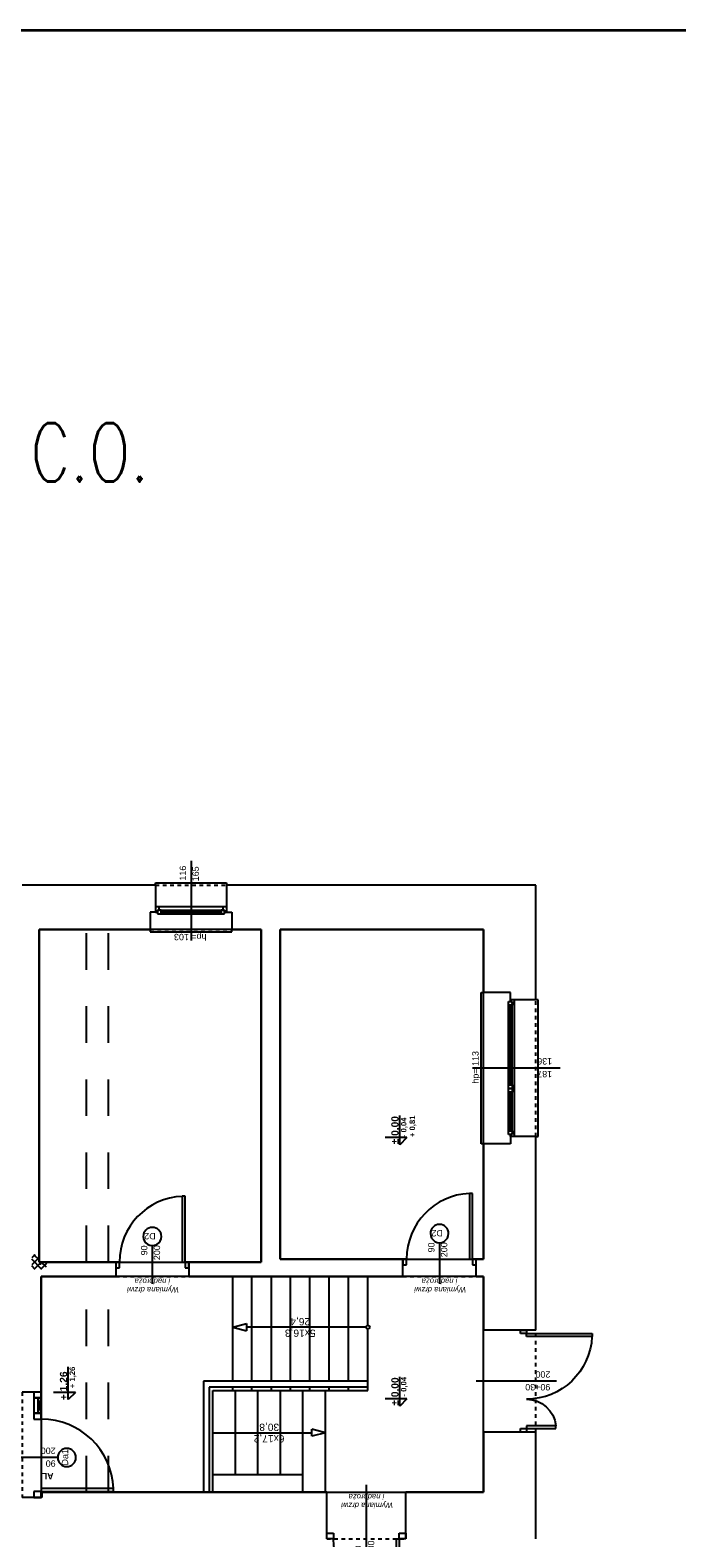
# Model space of a CAD drawing. Header units: millimetres. Extents: x 599892 to 1424040, y -105982 to -25022.
# Tile 23 of 25: x 603355 to 604240, y -27085 to -25022. Entities that reach past the tile are written whole.
import ezdxf
from ezdxf.enums import TextEntityAlignment as Align

# ---------------------------------------------------------------- set-up
doc = ezdxf.new("R2010")
doc.units = ezdxf.units.MM
doc.header["$MEASUREMENT"] = 0
doc.linetypes.add('Przerywana 1_100', pattern=[100, 50, -50])
for name, color, linetype, lineweight in [('Drzwi ArchiCAD', 7, 'Continuous', 25), ('Drzwi ArchiCAD_Nr_pióra__21', 7, 'Continuous', 25), ('Drzwi ArchiCAD_Nr_pióra__3', 7, 'Continuous', 25), ('Drzwi ArchiCAD_Nr_pióra__4', 7, 'Continuous', 25), ('Drzwi ArchiCAD_Nr_pióra__82', 7, 'Continuous', 25), ('ODGROMOWA', 1, 'Continuous', 25), ('Okna ArchiCADa', 7, 'Continuous', 25), ('Okna ArchiCADa_Nr_pióra__21', 7, 'Continuous', 25), ('Okna ArchiCADa_Nr_pióra__24', 7, 'Continuous', 25), ('Okna ArchiCADa_Nr_pióra__4', 7, 'Continuous', 25), ('Okna ArchiCADa_Nr_pióra__82', 7, 'Continuous', 25), ('Opisy', 7, 'Continuous', 25), ('Opisy_Nr_pióra__102', 7, 'Continuous', 25), ('Opisy_Nr_pióra__20', 7, 'Continuous', 25), ('Poziomy_Nr_pióra__20', 7, 'Continuous', 25), ('Poziomy_Nr_pióra__240', 7, 'Continuous', 25), ('PU_opisy_wk', 7, 'Continuous', 25), ('Schody_Nr_pióra__23', 7, 'Continuous', 25), ('Schody_Nr_pióra__3', 7, 'Continuous', 25), ('Schody_Nr_pióra__43', 7, 'Continuous', 25), ('Wymiary_Nr_pióra__6', 7, 'Continuous', 25), ('Znaczniki drzwi ArchiCADa_Nr_pióra__5', 7, 'Continuous', 25), ('Znaczniki okien ArchiCADa', 7, 'Continuous', 25), ('Znaczniki okien ArchiCADa_Nr_pióra__5', 7, 'Continuous', 25), ('Ściany_Nr_pióra__21', 7, 'Continuous', 25), ('Ściany_Nr_pióra__82', 7, 'Continuous', 25)]:
    doc.layers.add(name, color=color, linetype=linetype, lineweight=lineweight)
doc.styles.add('8', font='simplex.shx', dxfattribs={"width": 0.75})
doc.styles.add('GENERATED_STYLE_1', font='arial.ttf')
doc.styles.add('GENERATED_STYLE_2', font='arialbd.ttf')
doc.styles.add('GENERATED_STYLE_4', font='ariali.ttf')

# ---------------------------------------------------------------- blocks, each defined once
blk = doc.blocks.new('D1 Drzwi łuk.dośw.bocz 13_2')
at = {"layer": 'Drzwi ArchiCAD_Nr_pióra__21', "linetype": 'Continuous'}
for p, q in [((-720, 0), (-720, -100)), ((720, 0), (720, -100))]:
    blk.add_line(p, q, dxfattribs=at)
at = {"layer": 'Drzwi ArchiCAD_Nr_pióra__3', "linetype": 'Continuous'}
blk.add_arc((640, 0), 990, 92.3156, 180, dxfattribs=at)
at = {"layer": 'Drzwi ArchiCAD_Nr_pióra__4', "linetype": 'Continuous'}
for p, q in [((640, 990), (600, 990)), ((600, 990), (600, 0)), ((640, 0), (640, 990)), ((-640, 0), (-720, 0)), ((-720, 0), (-720, -100)), ((-590, 0), (-640, 0)), ((-640, 0), (-640, -40)), ((-640, -100), (-640, 0)), ((-480, 0), (-590, 0)), ((-590, 0), (-590, -40)), ((-590, -40), (-590, 0)), ((-480, -40), (-480, 0)), ((-430, 0), (-480, 0)), ((-480, 0), (-480, -40)), ((-430, -40), (-430, 0)), ((-350, 0), (-430, 0)), ((-430, 0), (-430, -100)), ((-350, -100), (-350, 0)), ((600, 0), (640, 0)), ((720, 0), (640, 0)), ((640, 0), (640, -100)), ((720, -100), (720, 0)), ((-720, -100), (-640, -100)), ((-640, -40), (-590, -40)), ((-430, -40), (-640, -40)), ((-640, -40), (-640, -100)), ((-640, -100), (-430, -100)), ((-640, -100), (-350, -100)), ((-590, -20), (-480, -20)), ((-590, -40), (-480, -40)), ((-480, -40), (-430, -40)), ((-430, -100), (-430, -40)), ((-430, -100), (-350, -100)), ((640, -100), (720, -100))]:
    blk.add_line(p, q, dxfattribs=at)
at = {"layer": 'Drzwi ArchiCAD_Nr_pióra__82', "linetype": 'Przerywana 1_100'}
for p, q in [((-720, 0), (720, 0)), ((-720, -260), (720, -260))]:
    blk.add_line(p, q, dxfattribs=at)
blk = doc.blocks.new('Znacznik O 13_44')
at = {"layer": 'Znaczniki drzwi ArchiCADa_Nr_pióra__5', "linetype": 'Continuous'}
blk.add_line((-175, -485), (-175, 100), dxfattribs=at)
for start, end in [(0, 180), (180, 0)]:
    blk.add_arc((-175, -610), 125, start, end, dxfattribs=at)
at = {"layer": 'Znaczniki drzwi ArchiCADa_Nr_pióra__5', "style": 'GENERATED_STYLE_1'}
for tag, rotation, p in [('AC_MarkerText_2', 90, (-189, -456)), ('AC_MarkerText_3', 90, (-14, -456)), ('AC_MarkerText_1', 360, (-285, -655))]:
    blk.add_attdef(tag, text='', height=87.5, rotation=rotation, dxfattribs=at).set_placement(p, align=Align.BOTTOM_LEFT)
blk = doc.blocks.new('D1 Drzwi proste 13_24')
at = {"layer": 'Drzwi ArchiCAD_Nr_pióra__21', "linetype": 'Continuous'}
for p, q in [((-500, -80), (-500, 0)), ((500, -80), (500, 0))]:
    blk.add_line(p, q, dxfattribs=at)
at = {"layer": 'Drzwi ArchiCAD_Nr_pióra__3', "linetype": 'Continuous'}
blk.add_arc((450, 0), 900, 92.5473, 180, dxfattribs=at)
at = {"layer": 'Drzwi ArchiCAD_Nr_pióra__4', "linetype": 'Continuous'}
for p, q in [((450, 900), (410, 900)), ((410, 900), (410, 0)), ((450, 0), (450, 900)), ((-450, 0), (-500, 0)), ((-500, 0), (-500, -80)), ((-450, -80), (-450, 0)), ((410, 0), (450, 0)), ((500, 0), (450, 0)), ((450, 0), (450, -80)), ((500, -80), (500, 0)), ((-500, -80), (-450, -80)), ((450, -80), (500, -80))]:
    blk.add_line(p, q, dxfattribs=at)
at = {"layer": 'Drzwi ArchiCAD_Nr_pióra__82', "linetype": 'Przerywana 1_100'}
for p, q in [((-500, 0), (500, 0)), ((-500, -240), (500, -240))]:
    blk.add_line(p, q, dxfattribs=at)
blk = doc.blocks.new('Znacznik O 13_41')
at = {"layer": 'Znaczniki drzwi ArchiCADa_Nr_pióra__5', "linetype": 'Continuous'}
blk.add_line((0, 225), (0, -340), dxfattribs=at)
for start, end in [(0, 180), (180, 0)]:
    blk.add_arc((0, 350), 125, start, end, dxfattribs=at)
at = {"layer": 'Znaczniki drzwi ArchiCADa_Nr_pióra__5', "style": 'GENERATED_STYLE_1'}
for tag, rotation, p in [('AC_MarkerText_2', 90, (-14, 121)), ('AC_MarkerText_3', 90, (161, 54)), ('AC_MarkerText_1', 180, (76, 454))]:
    blk.add_attdef(tag, text='', height=87.5, rotation=rotation, dxfattribs=at).set_placement(p, align=Align.BOTTOM_LEFT)
blk = doc.blocks.new('O1 rozwierane 13_2')
at = {"layer": 'Okna ArchiCADa_Nr_pióra__21', "linetype": 'Continuous'}
for p, q in [((-485, 0), (-485, -70)), ((485, 0), (485, -70))]:
    blk.add_line(p, q, dxfattribs=at)
at = {"layer": 'Okna ArchiCADa_Nr_pióra__24', "linetype": 'Continuous'}
for p, q in [((-485, 300), (-485, 330)), ((-485, 330), (485, 330)), ((485, 330), (485, 300)), ((435, 0), (-435, 0)), ((-410, -45), (410, -45)), ((-410, -70), (410, -70)), ((-410, -95), (410, -95)), ((-410, -95), (410, -95)), ((-560, -310), (-560, -340)), ((-560, -340), (560, -340)), ((560, -340), (560, -310))]:
    blk.add_line(p, q, dxfattribs=at)
at = {"layer": 'Okna ArchiCADa_Nr_pióra__4', "linetype": 'Continuous'}
for p, q in [((-435, 0), (-485, 0)), ((-435, -45), (-435, 0)), ((485, 0), (435, 0)), ((435, 0), (435, -45)), ((-485, -70), (-460, -70)), ((-460, -70), (-460, -45)), ((-460, -45), (-435, -45)), ((-410, -45), (-460, -45)), ((-460, -45), (-460, -95)), ((-460, -95), (-410, -95)), ((-410, -95), (-410, -45)), ((460, -45), (410, -45)), ((410, -45), (410, -95)), ((410, -95), (460, -95)), ((435, -45), (460, -45)), ((460, -45), (460, -70)), ((460, -95), (460, -45)), ((460, -70), (485, -70))]:
    blk.add_line(p, q, dxfattribs=at)
at = {"layer": 'Okna ArchiCADa_Nr_pióra__82', "linetype": 'Przerywana 1_100'}
for p, q in [((-485, 300), (485, 300)), ((-560, -310), (560, -310))]:
    blk.add_line(p, q, dxfattribs=at)
blk = doc.blocks.new('Znacznik O 13_6')
at = {"layer": 'Znaczniki okien ArchiCADa_Nr_pióra__5', "linetype": 'Continuous'}
blk.add_line((0, 331), (0, -760), dxfattribs=at)
at = {"layer": 'Znaczniki okien ArchiCADa_Nr_pióra__5', "style": 'GENERATED_STYLE_1'}
for tag, rotation, p in [('AC_MarkerText_2', 90, (-14, 88)), ('AC_MarkerText_3', 90, (161, 79)), ('gs_hide_marker', 180, (218, -636))]:
    blk.add_attdef(tag, text='', height=87.5, rotation=rotation, dxfattribs=at).set_placement(p, align=Align.BOTTOM_LEFT)
blk = doc.blocks.new('O2 rozwierane 13_2')
at = {"layer": 'Okna ArchiCADa_Nr_pióra__21', "linetype": 'Continuous'}
for p, q in [((-935, 0), (-935, -50)), ((935, 0), (935, -50))]:
    blk.add_line(p, q, dxfattribs=at)
at = {"layer": 'Okna ArchiCADa_Nr_pióra__24', "linetype": 'Continuous'}
for p, q in [((-935, 300), (-935, 330)), ((-935, 330), (935, 330)), ((935, 330), (935, 300)), ((-280.5, 0), (-885, 0)), ((885, 0), (-280.5, 0)), ((-860, -25), (-330.5, -25)), ((-860, -50), (-330.5, -50)), ((-860, -75), (-330.5, -75)), ((-860, -75), (-330.5, -75)), ((-230.5, -25), (860, -25)), ((-230.5, -50), (860, -50)), ((-230.5, -75), (860, -75)), ((-230.5, -75), (860, -75)), ((-1035, -420), (-1035, -450)), ((-1035, -450), (1035, -450)), ((1035, -450), (1035, -420))]:
    blk.add_line(p, q, dxfattribs=at)
at = {"layer": 'Okna ArchiCADa_Nr_pióra__4', "linetype": 'Continuous'}
for p, q in [((-885, 0), (-935, 0)), ((-885, -25), (-885, 0)), ((935, 0), (885, 0)), ((885, 0), (885, -25)), ((-935, -50), (-910, -50)), ((-910, -50), (-910, -25)), ((-910, -25), (-885, -25)), ((-860, -25), (-910, -25)), ((-910, -25), (-910, -75)), ((-910, -75), (-860, -75)), ((-860, -75), (-860, -25)), ((-280.5, -25), (-330.5, -25)), ((-330.5, -25), (-330.5, -75)), ((-330.5, -75), (-280.5, -75)), ((-280.5, -75), (-280.5, -25)), ((-230.5, -25), (-280.5, -25)), ((-280.5, -25), (-280.5, -75)), ((-280.5, -75), (-230.5, -75)), ((-230.5, -75), (-230.5, -25)), ((910, -25), (860, -25)), ((860, -25), (860, -75)), ((860, -75), (910, -75)), ((885, -25), (910, -25)), ((910, -25), (910, -50)), ((910, -75), (910, -25)), ((910, -50), (935, -50))]:
    blk.add_line(p, q, dxfattribs=at)
at = {"layer": 'Okna ArchiCADa_Nr_pióra__82', "linetype": 'Przerywana 1_100'}
for p, q in [((-935, 300), (935, 300)), ((-1035, -420), (1035, -420))]:
    blk.add_line(p, q, dxfattribs=at)
blk = doc.blocks.new('Znacznik O 13_5')
at = {"layer": 'Znaczniki okien ArchiCADa_Nr_pióra__5', "linetype": 'Continuous'}
blk.add_line((0, 331), (0, -870), dxfattribs=at)
at = {"layer": 'Znaczniki okien ArchiCADa_Nr_pióra__5', "style": 'GENERATED_STYLE_1'}
for tag, rotation, p in [('AC_MarkerText_2', 90, (-14, 88)), ('AC_MarkerText_3', 90, (161, 79)), ('AC_MarkerText_4', 180, (185, -746))]:
    blk.add_attdef(tag, text='', height=87.5, rotation=rotation, dxfattribs=at).set_placement(p, align=Align.BOTTOM_LEFT)
blk = doc.blocks.new('D2 Asymetryczne 13_2')
at = {"layer": 'Drzwi ArchiCAD_Nr_pióra__21', "linetype": 'Continuous'}
for p, q in [((-700, 0), (-700, -80)), ((700, 0), (700, -80))]:
    blk.add_line(p, q, dxfattribs=at)
at = {"layer": 'Drzwi ArchiCAD_Nr_pióra__3', "linetype": 'Continuous'}
for centre, radius, start, end in [((650, 0), 897, 92.5533, 180), ((-650, 0), 403, 0, 84.3316)]:
    blk.add_arc(centre, radius, start, end, dxfattribs=at)
at = {"layer": 'Drzwi ArchiCAD_Nr_pióra__4', "linetype": 'Continuous'}
for p, q in [((650, 897), (610, 897)), ((610, 897), (610, 0)), ((650, 0), (650, 897)), ((-650, 0), (-650, 403)), ((-650, 403), (-610, 403)), ((-610, 403), (-610, 0)), ((-650, 0), (-700, 0)), ((-700, 0), (-700, -80)), ((-650, -80), (-650, 0)), ((-610, 0), (-650, 0)), ((610, 0), (650, 0)), ((700, 0), (650, 0)), ((650, 0), (650, -80)), ((700, -80), (700, 0)), ((-700, -80), (-650, -80)), ((650, -80), (700, -80))]:
    blk.add_line(p, q, dxfattribs=at)
at = {"layer": 'Drzwi ArchiCAD_Nr_pióra__82', "linetype": 'Przerywana 1_100'}
for p, q in [((-700, 130), (700, 130)), ((-700, -590), (700, -590))]:
    blk.add_line(p, q, dxfattribs=at)
blk = doc.blocks.new('Znacznik O 13_26')
at = {"layer": 'Znaczniki drzwi ArchiCADa_Nr_pióra__5', "linetype": 'Continuous'}
blk.add_line((0, 281), (0, -820), dxfattribs=at)
at = {"layer": 'Znaczniki drzwi ArchiCADa_Nr_pióra__5', "style": 'GENERATED_STYLE_1'}
for tag, p in [('AC_MarkerText_3', (-161, 254)), ('AC_MarkerText_2', (14, 254))]:
    blk.add_attdef(tag, text='', height=87.5, rotation=270, dxfattribs=at).set_placement(p, align=Align.BOTTOM_LEFT)
blk = doc.blocks.new('D1 Drzwi proste 13_23')
at = {"layer": 'Drzwi ArchiCAD_Nr_pióra__21', "linetype": 'Continuous'}
for p, q in [((-540, 0), (-540, -80)), ((540, 0), (540, -80))]:
    blk.add_line(p, q, dxfattribs=at)
at = {"layer": 'Drzwi ArchiCAD_Nr_pióra__3', "linetype": 'Continuous'}
blk.add_arc((450, 0), 900, 92.5473, 180, dxfattribs=at)
at = {"layer": 'Drzwi ArchiCAD_Nr_pióra__4', "linetype": 'Continuous'}
for p, q in [((450, 900), (410, 900)), ((410, 900), (410, 0)), ((450, 0), (450, 900)), ((-450, 0), (-540, 0)), ((-540, 0), (-540, -80)), ((-450, -80), (-450, 0)), ((410, 0), (450, 0)), ((540, 0), (450, 0)), ((450, 0), (450, -80)), ((540, -80), (540, 0)), ((-540, -80), (-450, -80)), ((450, -80), (540, -80))]:
    blk.add_line(p, q, dxfattribs=at)
at = {"layer": 'Drzwi ArchiCAD_Nr_pióra__82', "linetype": 'Przerywana 1_100'}
for p, q in [((-540, 0), (540, 0)), ((-540, -640), (540, -640))]:
    blk.add_line(p, q, dxfattribs=at)
blk = doc.blocks.new('Znacznik O 13_42')
at = {"layer": 'Znaczniki drzwi ArchiCADa_Nr_pióra__5', "linetype": 'Continuous'}
blk.add_line((0, -865), (0, 100), dxfattribs=at)
for start, end in [(0, 180), (180, 0)]:
    blk.add_arc((0, -990), 125, start, end, dxfattribs=at)
at = {"layer": 'Znaczniki drzwi ArchiCADa_Nr_pióra__5', "style": 'GENERATED_STYLE_1'}
for tag, rotation, p in [('AC_MarkerText_2', 90, (-14, -836)), ('AC_MarkerText_3', 90, (161, -836)), ('AC_MarkerText_1', 180, (106, -888))]:
    blk.add_attdef(tag, text='', height=87.5, rotation=rotation, dxfattribs=at).set_placement(p, align=Align.BOTTOM_LEFT)
blk = doc.blocks.new('D1 Drzwi proste 13_3')
at = {"layer": 'Drzwi ArchiCAD_Nr_pióra__21', "linetype": 'Continuous'}
for p, q in [((-500, 0), (-500, -80)), ((500, 0), (500, -80))]:
    blk.add_line(p, q, dxfattribs=at)
at = {"layer": 'Drzwi ArchiCAD_Nr_pióra__3', "linetype": 'Continuous'}
blk.add_arc((450, 0), 900, 92.5473, 180, dxfattribs=at)
at = {"layer": 'Drzwi ArchiCAD_Nr_pióra__4', "linetype": 'Continuous'}
for p, q in [((450, 900), (410, 900)), ((410, 900), (410, 0)), ((450, 0), (450, 900)), ((-450, 0), (-500, 0)), ((-500, 0), (-500, -80)), ((-450, -80), (-450, 0)), ((410, 0), (450, 0)), ((500, 0), (450, 0)), ((450, 0), (450, -80)), ((500, -80), (500, 0)), ((-500, -80), (-450, -80)), ((450, -80), (500, -80))]:
    blk.add_line(p, q, dxfattribs=at)
at = {"layer": 'Drzwi ArchiCAD_Nr_pióra__82', "linetype": 'Przerywana 1_100'}
for p, q in [((-500, 0), (500, 0)), ((-500, -200), (500, -200))]:
    blk.add_line(p, q, dxfattribs=at)
blk = doc.blocks.new('Znacznik O 13_43')
at = {"layer": 'Znaczniki drzwi ArchiCADa_Nr_pióra__5', "linetype": 'Continuous'}
blk.add_line((0, 225), (0, -300), dxfattribs=at)
for start, end in [(0, 180), (180, 0)]:
    blk.add_arc((0, 350), 125, start, end, dxfattribs=at)
at = {"layer": 'Znaczniki drzwi ArchiCADa_Nr_pióra__5', "style": 'GENERATED_STYLE_1'}
for tag, rotation, p in [('AC_MarkerText_2', 90, (-14, 121)), ('AC_MarkerText_3', 90, (161, 54)), ('AC_MarkerText_1', 180, (76, 454))]:
    blk.add_attdef(tag, text='', height=87.5, rotation=rotation, dxfattribs=at).set_placement(p, align=Align.BOTTOM_LEFT)

msp = doc.modelspace()

# ---------------------------------------------------------------- linework, layer by layer
at = {"layer": 'ODGROMOWA', "linetype": 'Continuous', "lineweight": 35}
msp.add_lwpolyline([(599892.2, -25022.1), (613562.7, -25022.1), (613562.7, -34238.8), (599892.2, -34238.8)], close=True, dxfattribs=at)
at = {"layer": 'Opisy', "linetype": 'Continuous'}
for p, q in [((603670.8, -26253), (603366.8, -26253)), ((603366.8, -26253), (603366.8, -26708)), ((603670.8, -26708), (603670.8, -26253)), ((603696.8, -26253), (603696.8, -26704)), ((603974.8, -26253), (603696.8, -26253)), ((603974.8, -26704), (603974.8, -26253)), ((603366.8, -26708), (603670.8, -26708)), ((603696.8, -26704), (603974.8, -26704)), ((603974.8, -26728), (603369.8, -26728)), ((603369.8, -26728), (603369.8, -27023)), ((603974.8, -27023), (603974.8, -26728)), ((603369.8, -27023), (603604.8, -27023)), ((603604.8, -27023), (603974.8, -27023))]:
    msp.add_line(p, q, dxfattribs=at)
at = {"layer": 'Opisy_Nr_pióra__102', "linetype": 'Continuous'}
for p, q in [((603361.3, -26698), (603356.8, -26702.4)), ((603366.8, -26705), (603359.7, -26698)), ((603366.8, -26701.6), (603356.8, -26711.6)), ((603370.5, -26718), (603356.8, -26704.2)), ((603361.4, -26718), (603356.8, -26713.4)), ((603369.7, -26708), (603359.7, -26718)), ((603376.8, -26710), (603368.9, -26718)), ((603376.8, -26715), (603369.7, -26708))]:
    msp.add_line(p, q, dxfattribs=at)
at = {"layer": 'Poziomy_Nr_pióra__20', "linetype": 'Continuous'}
for p, q in [((603406.8, -26886.3), (603406.8, -26851.3)), ((603416.8, -26886.3), (603386.8, -26886.3)), ((603416.8, -26886.3), (603406.8, -26896.3)), ((603406.8, -26896.3), (603406.8, -26886.3))]:
    msp.add_line(p, q, dxfattribs=at)
at = {"layer": 'Poziomy_Nr_pióra__240', "linetype": 'Continuous'}
for p, q in [((603860.3, -26537.6), (603860.3, -26507.6)), ((603870.3, -26537.6), (603840.3, -26537.6)), ((603870.3, -26537.6), (603860.3, -26547.6)), ((603860.3, -26547.6), (603860.3, -26537.6)), ((603860.3, -26895.2), (603860.3, -26865.2)), ((603870.3, -26895.2), (603840.3, -26895.2)), ((603870.3, -26895.2), (603860.3, -26905.2)), ((603860.3, -26905.2), (603860.3, -26895.2))]:
    msp.add_line(p, q, dxfattribs=at)
at = {"layer": 'Schody_Nr_pióra__23', "linetype": 'Continuous'}
for p, q in [((603631.8, -26797), (603650.5, -26792)), ((603631.8, -26797), (603650.5, -26802)), ((603650.5, -26792), (603650.5, -26802)), ((603758.8, -26941.5), (603740.1, -26936.5)), ((603740.1, -26946.5), (603740.1, -26936.5)), ((603758.8, -26941.5), (603740.1, -26946.5))]:
    msp.add_line(p, q, dxfattribs=at)
at = {"layer": 'Schody_Nr_pióra__3', "linetype": 'Continuous'}
for p, q in [((603631.8, -26871), (603631.8, -26728)), ((603658.2, -26871), (603658.2, -26728)), ((603684.7, -26871), (603684.7, -26728)), ((603711.1, -26871), (603711.1, -26728)), ((603737.5, -26871), (603737.5, -26728)), ((603764, -26871), (603764, -26728)), ((603790.4, -26871), (603790.4, -26728)), ((603816.8, -26794.5), (603816.8, -26728)), ((603816.8, -26884), (603816.8, -26799.5)), ((603604.8, -27023), (603604.8, -26884)), ((603604.8, -26884), (603816.8, -26884)), ((603631.8, -26884), (603631.8, -26879)), ((603635.6, -26999), (603635.6, -26884)), ((603658.2, -26884), (603658.2, -26879)), ((603666.4, -26999), (603666.4, -26884)), ((603684.7, -26884), (603684.7, -26879)), ((603697.2, -26999), (603697.2, -26884)), ((603711.1, -26884), (603711.1, -26879)), ((603728, -27023), (603728, -26884)), ((603737.5, -26884), (603737.5, -26879)), ((603758.8, -27023), (603758.8, -26884)), ((603764, -26884), (603764, -26879)), ((603790.4, -26884), (603790.4, -26879)), ((603728, -26999), (603604.8, -26999))]:
    msp.add_line(p, q, dxfattribs=at)
at = {"layer": 'Schody_Nr_pióra__43', "linetype": 'Continuous'}
for p, q in [((603814.3, -26797), (603650.5, -26797)), ((603816.8, -26871), (603591.8, -26871)), ((603591.8, -26871), (603591.8, -27023)), ((603816.8, -26879), (603599.8, -26879)), ((603599.8, -26879), (603599.8, -27023)), ((603604.8, -26941.5), (603740.1, -26941.5))]:
    msp.add_line(p, q, dxfattribs=at)
msp.add_circle((603816.8, -26797), 2.5, dxfattribs=at)
at = {"layer": 'Ściany_Nr_pióra__21', "linetype": 'Continuous'}
for p, q in [((603526.3, -26192), (603526.3, -26222)), ((603623.3, -26192), (603623.3, -26222)), ((603526.3, -26222), (603526.3, -26229)), ((603623.3, -26222), (603623.3, -26229)), ((603518.8, -26229), (603518.8, -26253)), ((603526.3, -26229), (603518.8, -26229)), ((603623.3, -26229), (603630.8, -26229)), ((603630.8, -26229), (603630.8, -26253)), ((604011.8, -26339), (603974.8, -26339)), ((604011.8, -26349), (604011.8, -26339)), ((604016.8, -26349), (604011.8, -26349)), ((604046.8, -26349), (604016.8, -26349)), ((604011.8, -26546), (603974.8, -26546)), ((604011.8, -26536), (604011.8, -26546)), ((604016.8, -26536), (604011.8, -26536)), ((604046.8, -26536), (604016.8, -26536)), ((603366.8, -26708), (603366.8, -26683)), ((603391.8, -26708), (603366.8, -26708)), ((603471.8, -26708), (603471.8, -26716)), ((603471.8, -26716), (603471.8, -26728)), ((603571.8, -26708), (603571.8, -26716)), ((603571.8, -26716), (603571.8, -26728)), ((603864.8, -26712), (603864.8, -26704)), ((603864.8, -26728), (603864.8, -26712)), ((603964.8, -26712), (603964.8, -26704)), ((603964.8, -26728), (603964.8, -26712)), ((604025.8, -26801), (603974.8, -26801)), ((604033.8, -26801), (604025.8, -26801)), ((604046.8, -26801), (604033.8, -26801)), ((603359.8, -26886), (603343.8, -26886)), ((603369.8, -26886), (603359.8, -26886)), ((604025.8, -26941), (603974.8, -26941)), ((604033.8, -26941), (604025.8, -26941)), ((604046.8, -26941), (604033.8, -26941)), ((603760.8, -27079), (603760.8, -27023)), ((603868.8, -27079), (603868.8, -27023)), ((603359.8, -27030), (603343.8, -27030)), ((603369.8, -27030), (603359.8, -27030)), ((603760.8, -27087), (603760.8, -27079)), ((603868.8, -27087), (603868.8, -27079))]:
    msp.add_line(p, q, dxfattribs=at)
at = {"layer": 'Ściany_Nr_pióra__21', "linetype": 'Continuous', "flags": 128}
for points in [[(603526.3, -26192), (603343.8, -26192)], [(604046.8, -26192), (603623.3, -26192)], [(604046.8, -26349), (604046.8, -26192)], [(603366.8, -26708), (603366.8, -26253)], [(603366.8, -26253), (603518.8, -26253)], [(603630.8, -26253), (603670.8, -26253)], [(603670.8, -26253), (603670.8, -26708)], [(603696.8, -26253), (603974.8, -26253)], [(603696.8, -26704), (603696.8, -26253)], [(603974.8, -26253), (603974.8, -26339)], [(603974.8, -26546), (603974.8, -26704)], [(604046.8, -26801), (604046.8, -26536)], [(603471.8, -26708), (603366.8, -26708)], [(603369.8, -26711), (603366.8, -26711)], [(603670.8, -26708), (603571.8, -26708)], [(603864.8, -26704), (603696.8, -26704)], [(603974.8, -26704), (603964.8, -26704)], [(603369.8, -26886), (603369.8, -26728)], [(603369.8, -26728), (603471.8, -26728)], [(603571.8, -26728), (603670.8, -26728)], [(603670.8, -26728), (603864.8, -26728)], [(603964.8, -26728), (603974.8, -26728)], [(603974.8, -26728), (603974.8, -26801)], [(603974.8, -26941), (603974.8, -27023)], [(604046.8, -27087), (604046.8, -26941)], [(603760.8, -27023), (603370.8, -27023)], [(603370.8, -27023), (603370.8, -27030)], [(603974.8, -27023), (603868.8, -27023)], [(603370.8, -27030), (603369.8, -27030)]]:
    msp.add_lwpolyline(points, dxfattribs=at)
at = {"layer": 'Ściany_Nr_pióra__82', "linetype": 'Przerywana 1_100'}
for p, q in [((603431.8, -26708), (603431.8, -26253)), ((603461.8, -26708), (603461.8, -26253)), ((603431.8, -27023), (603431.8, -26728)), ((603461.8, -27023), (603461.8, -26728))]:
    msp.add_line(p, q, dxfattribs=at)

# ---------------------------------------------------------------- block references
at = {"layer": 'Drzwi ArchiCAD', "linetype": 'Continuous', "yscale": 0.1, "zscale": 100}
for name, p, xscale, rotation in [('D1 Drzwi proste 13_24', (603914.8, -26704), 0.1, 360), ('D1 Drzwi proste 13_3', (603521.8, -26708), 0.1, 360), ('D2 Asymetryczne 13_2', (604033.8, -26871), -0.1, 270), ('D1 Drzwi łuk.dośw.bocz 13_2', (603369.8, -26958), 0.1, 270), ('D1 Drzwi proste 13_23', (603814.8, -27087), -0.1, 180)]:
    msp.add_blockref(name, p, dxfattribs=dict(at, xscale=xscale, rotation=rotation))
at = {"layer": 'Okna ArchiCADa', "linetype": 'Continuous', "yscale": 0.1, "zscale": 100}
for name, p, xscale, rotation in [('O1 rozwierane 13_2', (603574.8, -26222), 0.1, 360), ('O2 rozwierane 13_2', (604016.8, -26442.5), -0.1, 270)]:
    msp.add_blockref(name, p, dxfattribs=dict(at, xscale=xscale, rotation=rotation))
at = {"layer": 'Znaczniki drzwi ArchiCADa_Nr_pióra__5'}
ref = msp.add_blockref('Znacznik O 13_41', (603914.8, -26704), dxfattribs=dict(at, xscale=0.1, yscale=0.1, zscale=0.1, rotation=360))
ref.add_attrib('AC_MarkerText_1', 'D2', dxfattribs={"color": 7, "height": 8.75, "rotation": 180, "style": 'GENERATED_STYLE_1'}).set_placement((603919.4, -26661.6), align=Align.BOTTOM_LEFT)
ref.add_attrib('AC_MarkerText_2', '90', dxfattribs={"color": 7, "height": 8.75, "rotation": 90, "style": 'GENERATED_STYLE_1'}).set_placement((603910.6, -26694.8), align=Align.BOTTOM_LEFT)
ref.add_attrib('AC_MarkerText_3', '200', dxfattribs={"color": 7, "height": 8.75, "rotation": 90, "style": 'GENERATED_STYLE_1'}).set_placement((603928.1, -26701.4), align=Align.BOTTOM_LEFT)
ref = msp.add_blockref('Znacznik O 13_43', (603521.8, -26708), dxfattribs=dict(at, xscale=0.1, yscale=0.1, zscale=0.1, rotation=360))
ref.add_attrib('AC_MarkerText_1', 'D2', dxfattribs={"color": 7, "height": 8.75, "rotation": 180, "style": 'GENERATED_STYLE_1'}).set_placement((603526.4, -26665.6), align=Align.BOTTOM_LEFT)
ref.add_attrib('AC_MarkerText_2', '90', dxfattribs={"color": 7, "height": 8.75, "rotation": 90, "style": 'GENERATED_STYLE_1'}).set_placement((603517.6, -26698.8), align=Align.BOTTOM_LEFT)
ref.add_attrib('AC_MarkerText_3', '200', dxfattribs={"color": 7, "height": 8.75, "rotation": 90, "style": 'GENERATED_STYLE_1'}).set_placement((603535.1, -26705.4), align=Align.BOTTOM_LEFT)
ref = msp.add_blockref('Znacznik O 13_26', (604046.8, -26871), dxfattribs=dict(at, xscale=0.1, yscale=0.1, zscale=0.1, rotation=270))
ref.add_attrib('AC_MarkerText_2', '90+30', dxfattribs={"color": 7, "height": 8.75, "rotation": 180, "style": 'GENERATED_STYLE_1'}).set_placement((604066.5, -26872.3), align=Align.BOTTOM_LEFT)
ref.add_attrib('AC_MarkerText_3', '200', dxfattribs={"color": 7, "height": 8.75, "rotation": 180, "style": 'GENERATED_STYLE_1'}).set_placement((604066.5, -26854.8), align=Align.BOTTOM_LEFT)
ref = msp.add_blockref('Znacznik O 13_44', (603343.8, -26958), dxfattribs=dict(at, xscale=0.1, yscale=0.1, zscale=0.1, rotation=90))
ref.add_attrib('AC_MarkerText_1', 'Da1', dxfattribs={"color": 7, "height": 8.75, "rotation": 90, "style": 'GENERATED_STYLE_1'}).set_placement((603409.3, -26986.4), align=Align.BOTTOM_LEFT)
ref.add_attrib('AC_MarkerText_2', '90', dxfattribs={"color": 7, "height": 8.75, "rotation": 180, "style": 'GENERATED_STYLE_1'}).set_placement((603389.5, -26976.8), align=Align.BOTTOM_LEFT)
ref.add_attrib('AC_MarkerText_3', '200', dxfattribs={"color": 7, "height": 8.75, "rotation": 180, "style": 'GENERATED_STYLE_1'}).set_placement((603389.5, -26959.3), align=Align.BOTTOM_LEFT)
ref = msp.add_blockref('Znacznik O 13_42', (603814.8, -27023), dxfattribs=dict(at, xscale=0.1, yscale=0.1, zscale=0.1, rotation=360))
ref.add_attrib('AC_MarkerText_1', 'Ds1', dxfattribs={"color": 7, "height": 8.75, "rotation": 180, "style": 'GENERATED_STYLE_1'}).set_placement((603822.6, -27114.6), align=Align.BOTTOM_LEFT)
ref.add_attrib('AC_MarkerText_2', '90', dxfattribs={"color": 7, "height": 8.75, "rotation": 90, "style": 'GENERATED_STYLE_1'}).set_placement((603810.6, -27109.5), align=Align.BOTTOM_LEFT)
ref.add_attrib('AC_MarkerText_3', '200', dxfattribs={"color": 7, "height": 8.75, "rotation": 90, "style": 'GENERATED_STYLE_1'}).set_placement((603828.1, -27109.5), align=Align.BOTTOM_LEFT)
at = {"layer": 'Znaczniki okien ArchiCADa'}
ref = msp.add_blockref('Znacznik O 13_6', (603574.8, -26192), dxfattribs=dict(at, xscale=0.1, yscale=0.1, zscale=0.1, rotation=360))
ref.add_attrib('gs_hide_marker', 'hp= 103', dxfattribs={"layer": 'Znaczniki okien ArchiCADa_Nr_pióra__5', "color": 7, "height": 8.75, "rotation": 180, "style": 'GENERATED_STYLE_1'}).set_placement((603596, -26256.2), align=Align.BOTTOM_LEFT)
ref.add_attrib('AC_MarkerText_2', '116', dxfattribs={"layer": 'Znaczniki okien ArchiCADa_Nr_pióra__5', "color": 7, "height": 8.75, "rotation": 90, "style": 'GENERATED_STYLE_1'}).set_placement((603570.6, -26186), align=Align.BOTTOM_LEFT)
ref.add_attrib('AC_MarkerText_3', '165', dxfattribs={"layer": 'Znaczniki okien ArchiCADa_Nr_pióra__5', "color": 7, "height": 8.75, "rotation": 90, "style": 'GENERATED_STYLE_1'}).set_placement((603588.1, -26186.9), align=Align.BOTTOM_LEFT)
ref = msp.add_blockref('Znacznik O 13_5', (604046.8, -26442.5), dxfattribs=dict(at, xscale=0.1, yscale=0.1, zscale=0.1, rotation=270))
ref.add_attrib('NedSizePref', 'hp= 113', dxfattribs={"layer": 'Znaczniki okien ArchiCADa_Nr_pióra__5', "color": 7, "height": 8.75, "rotation": 90, "style": 'GENERATED_STYLE_1'}).set_placement((603970.9, -26463.8), align=Align.BOTTOM_LEFT)
ref.add_attrib('AC_MarkerText_2', '187', dxfattribs={"layer": 'Znaczniki okien ArchiCADa_Nr_pióra__5', "color": 7, "height": 8.75, "rotation": 180, "style": 'GENERATED_STYLE_1'}).set_placement((604069, -26443.8), align=Align.BOTTOM_LEFT)
ref.add_attrib('AC_MarkerText_3', '136', dxfattribs={"layer": 'Znaczniki okien ArchiCADa_Nr_pióra__5', "color": 7, "height": 8.75, "rotation": 180, "style": 'GENERATED_STYLE_1'}).set_placement((604069, -26426.3), align=Align.BOTTOM_LEFT)

# ---------------------------------------------------------------- texts
at = {"layer": 'Opisy_Nr_pióra__20', "linetype": 'Continuous'}
for s, height, style, p in [('Wymiana drzwi', 7.5, 'GENERATED_STYLE_4', (603558.2, -26742.3)), ('i nadproża', 7.5, 'GENERATED_STYLE_4', (603546.3, -26730.6)), ('Wymiana drzwi', 7.5, 'GENERATED_STYLE_4', (603951.2, -26742.3)), ('i nadproża', 7.5, 'GENERATED_STYLE_4', (603939.3, -26730.6)), ('AL', 8.75, 'GENERATED_STYLE_2', (603386.7, -26996.6)), ('i nadproża', 7.5, 'GENERATED_STYLE_4', (603839.3, -27025.6)), ('Wymiana drzwi', 7.5, 'GENERATED_STYLE_4', (603851.2, -27037.3))]:
    msp.add_text(s, height=height, rotation=180, dxfattribs=dict(at, style=style)).set_placement(p)
at = {"layer": 'Poziomy_Nr_pióra__20', "linetype": 'Continuous', "style": 'GENERATED_STYLE_2'}
msp.add_text('+ 1,26', height=10, rotation=90, dxfattribs=at).set_placement((603405.3, -26896.9))
at = {"layer": 'Poziomy_Nr_pióra__240', "linetype": 'Continuous', "style": 'GENERATED_STYLE_2'}
for p in [(603858.8, -26546.9), (603858.8, -26904.5)]:
    msp.add_text('± 0,00', height=10, rotation=90, dxfattribs=at).set_placement(p)
at = {"layer": 'PU_opisy_wk', "linetype": 'ByBlock', "style": '8', "width": 0.75}
msp.add_text('INSTALACJE C.O.', height=80, dxfattribs=at).set_placement((602864.2, -25639.9))
at = {"layer": 'Schody_Nr_pióra__23', "linetype": 'Continuous', "style": 'GENERATED_STYLE_1'}
for s, p in [('5x16,3', (603745.2, -26800.4)), ('26,4', (603737.8, -26784.7)), ('6x17,2', (603702.6, -26944.9)), ('30,8', (603695.4, -26929.2))]:
    msp.add_text(s, height=10, rotation=180, dxfattribs=at).set_placement(p)
at = {"layer": 'Wymiary_Nr_pióra__6', "linetype": 'Continuous', "style": 'GENERATED_STYLE_2'}
for s, p in [('- 0,04', (603869.5, -26537)), ('+ 0,81', (603881.3, -26536.9)), ('+ 1,26', (603416, -26880.6)), ('- 0,04', (603869.5, -26892))]:
    msp.add_text(s, height=7.5, rotation=90, dxfattribs=at).set_placement(p)

doc.saveas('drawing.dxf')
